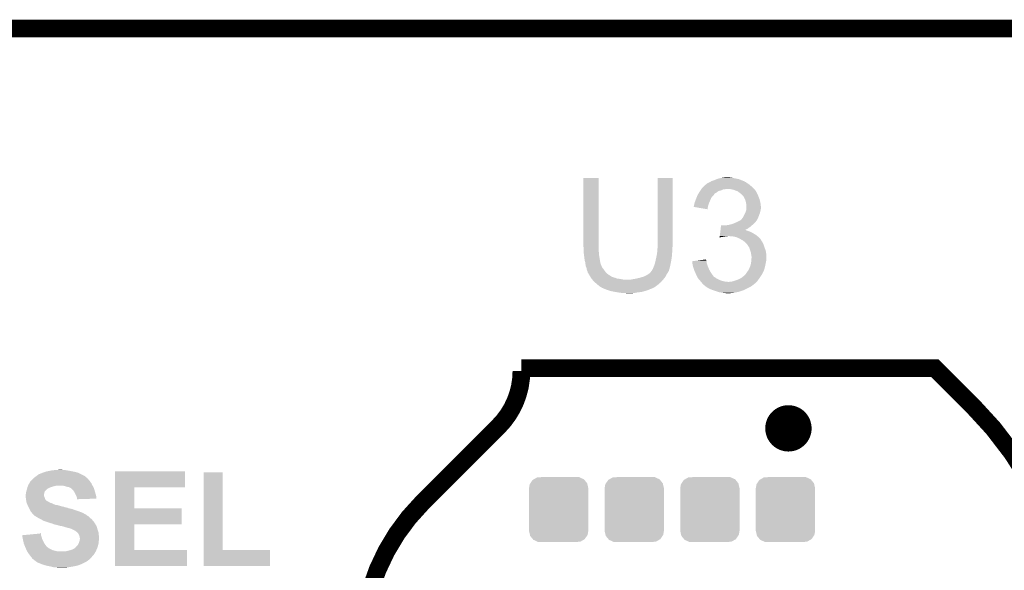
# Model space of a CAD drawing. Extents: x -0.05 to 0.95, y -0.15 to 1.54.
# Tile 23 of 26: x 0.23 to 0.56, y 1.36 to 1.54. Entities that reach past the tile are written whole.
import ezdxf

# ---------------------------------------------------------------- set-up
doc = ezdxf.new("R2010")
doc.units = 0
doc.layers.get('0').update_dxf_attribs({"linetype": 'CONTINUOUS'})
for name, color, linetype in [('ULTRASONIC_3_CLICK_V100_GKO', 5, 'CONTINUOUS'), ('ULTRASONIC_3_CLICK_V100_GTO', 14, 'CONTINUOUS'), ('ULTRASONIC_3_CLICK_V100_GTS', 12, 'CONTINUOUS')]:
    doc.layers.add(name, color=color, linetype=linetype)

# ---------------------------------------------------------------- blocks, each defined once
blk = doc.blocks.new('CUSTOM_82')
for points in [[(-0.00958, 0.0089), (-0.00883, 0.01001), (0.00966, 0.0089), (0.00875, 0.01001)], [(-0.00883, 0.01001), (-0.00842, 0.01025), (0.00875, 0.01001), (0.00855, 0.01025)], [(-0.00842, 0.01025), (-0.00732, 0.01088), (0.00855, 0.01025), (0.00716, 0.01088)], [(-0.00732, 0.01088), (-0.00598, 0.01097), (0.00716, 0.01088), (0.00697, 0.01097)], [(-0.00598, 0.01097), (-0.00558, 0.011), (0.00697, 0.01097), (0.00558, 0.011)], [(-0.01005, 0.0072), (-0.0098, 0.00856), (0.01005, 0.0072), (0.00973, 0.00856)], [(-0.01005, -0.0072), (-0.01005, 0.0072), (0.01005, -0.0072), (0.01005, 0.0072)], [(-0.0098, 0.00856), (-0.00958, 0.0089), (0.00973, 0.00856), (0.00966, 0.0089)], [(-0.00973, -0.00856), (-0.01005, -0.0072), (0.0098, -0.00856), (0.01005, -0.0072)], [(-0.00966, -0.0089), (-0.00973, -0.00856), (0.00958, -0.0089), (0.0098, -0.00856)], [(-0.00875, -0.01001), (-0.00966, -0.0089), (0.00883, -0.01001), (0.00958, -0.0089)], [(-0.00855, -0.01025), (-0.00875, -0.01001), (0.00842, -0.01025), (0.00883, -0.01001)], [(-0.00716, -0.01088), (-0.00855, -0.01025), (0.00732, -0.01088), (0.00842, -0.01025)], [(-0.00697, -0.01097), (-0.00716, -0.01088), (0.00598, -0.01097), (0.00732, -0.01088)], [(-0.00558, -0.011), (-0.00697, -0.01097), (0.00558, -0.011), (0.00598, -0.01097)]]:
    blk.add_solid(points)

msp = doc.modelspace()

# ---------------------------------------------------------------- linework, layer by layer
at = {"layer": 'ULTRASONIC_3_CLICK_V100_GKO', "const_width": 0.006}
msp.add_lwpolyline([(0.16, 1.54), (0.74, 1.54)], dxfattribs=at)
at = {"layer": 'ULTRASONIC_3_CLICK_V100_GTO', "const_width": 0.006}
for points in [[(0.3912, 1.4052, 0.198912), (0.39899, 1.424)], [(0.587, 1.327, 0.199065), (0.5516, 1.4124)], [(0.3655, 1.3795, 0.198912), (0.345, 1.33)]]:
    msp.add_lwpolyline(points, format="xyb", dxfattribs=at)
for points in [[(0.399, 1.425), (0.525, 1.425)], [(0.525, 1.425), (0.539, 1.425), (0.5516, 1.4124)], [(0.3655, 1.3795), (0.3912, 1.4052)]]:
    msp.add_lwpolyline(points, dxfattribs=at)
at = {"layer": 'ULTRASONIC_3_CLICK_V100_GTO', "const_width": 0.0079}
msp.add_lwpolyline([(0.4855, 1.4046, 1), (0.4933, 1.4046, 1)], format="xyb", close=True, dxfattribs=at)
at = {"layer": 'ULTRASONIC_3_CLICK_V100_GTO'}
for points in [[(0.42, 1.4664), (0.42, 1.4894), (0.4251, 1.4664), (0.4251, 1.4894)], [(0.42, 1.4894), (0.42, 1.4894), (0.4251, 1.4894), (0.42, 1.4894)], [(0.4451, 1.4672), (0.4451, 1.4894), (0.4502, 1.4672), (0.4502, 1.4894)], [(0.4451, 1.4894), (0.4451, 1.4894), (0.4502, 1.4894), (0.4451, 1.4894)], [(0.4609, 1.4867), (0.4613, 1.4871), (0.4767, 1.4867), (0.47622, 1.4871)], [(0.4613, 1.4871), (0.4615, 1.4872), (0.47622, 1.4871), (0.4761, 1.4872)], [(0.4615, 1.4872), (0.4617, 1.4874), (0.4761, 1.4872), (0.4758, 1.4874)], [(0.4617, 1.4874), (0.462, 1.4876), (0.4758, 1.4874), (0.4755, 1.4876)], [(0.462, 1.4876), (0.4628, 1.488), (0.4755, 1.4876), (0.475, 1.488)], [(0.4628, 1.488), (0.46297, 1.4881), (0.475, 1.488), (0.4747, 1.4881)], [(0.46297, 1.4881), (0.46313, 1.4882), (0.4747, 1.4881), (0.4746, 1.4882)], [(0.46313, 1.4882), (0.4633, 1.4883), (0.4746, 1.4882), (0.47435, 1.4883)], [(0.4633, 1.4883), (0.4644, 1.4887), (0.47435, 1.4883), (0.47335, 1.4887)], [(0.4644, 1.4887), (0.46518, 1.489), (0.47335, 1.4887), (0.4726, 1.489)], [(0.46518, 1.489), (0.4657, 1.4892), (0.4726, 1.489), (0.4716, 1.4892)], [(0.4657, 1.4892), (0.4667, 1.4894), (0.4716, 1.4892), (0.4707, 1.4894)], [(0.4667, 1.4894), (0.4672, 1.4895), (0.4707, 1.4894), (0.4699, 1.4895)], [(0.4672, 1.4895), (0.468, 1.4896), (0.4699, 1.4895), (0.4693, 1.4896)], [(0.45866, 1.4836), (0.45883, 1.4839), (0.4641, 1.4836), (0.4643, 1.4839)], [(0.45883, 1.4839), (0.45889, 1.484), (0.4643, 1.4839), (0.4643, 1.484)], [(0.45889, 1.484), (0.45918, 1.4845), (0.4643, 1.484), (0.4651, 1.4845)], [(0.45918, 1.4845), (0.4593, 1.4847), (0.4651, 1.4845), (0.46538, 1.4847)], [(0.4593, 1.4847), (0.4595, 1.485), (0.46538, 1.4847), (0.4658, 1.485)], [(0.4595, 1.485), (0.45963, 1.4852), (0.4658, 1.485), (0.4666, 1.4852)], [(0.45963, 1.4852), (0.45983, 1.4855), (0.4666, 1.4852), (0.4673, 1.4855)], [(0.45983, 1.4855), (0.4599, 1.4856), (0.4673, 1.4855), (0.468, 1.4856)], [(0.4599, 1.4856), (0.45997, 1.4857), (0.468, 1.4856), (0.4685, 1.4857)], [(0.45997, 1.4857), (0.4601, 1.4859), (0.4778, 1.4857), (0.4776, 1.4859)], [(0.4601, 1.4859), (0.4603, 1.4861), (0.4776, 1.4859), (0.4774, 1.4861)], [(0.4603, 1.4861), (0.4609, 1.4867), (0.4774, 1.4861), (0.4767, 1.4867)], [(0.4699, 1.4856), (0.4689, 1.4857), (0.4779, 1.4856), (0.4778, 1.4857)], [(0.4708, 1.4854), (0.4699, 1.4856), (0.4781, 1.4854), (0.4779, 1.4856)], [(0.4716, 1.4851), (0.4708, 1.4854), (0.47827, 1.4851), (0.4781, 1.4854)], [(0.4722, 1.4849), (0.4716, 1.4851), (0.47838, 1.4849), (0.47827, 1.4851)], [(0.4727, 1.4845), (0.4722, 1.4849), (0.4786, 1.4845), (0.47838, 1.4849)], [(0.47283, 1.4844), (0.4727, 1.4845), (0.4787, 1.4844), (0.4786, 1.4845)], [(0.4731, 1.4842), (0.47283, 1.4844), (0.47877, 1.4842), (0.4787, 1.4844)], [(0.47325, 1.4841), (0.4731, 1.4842), (0.4788, 1.4841), (0.47877, 1.4842)], [(0.4734, 1.484), (0.47325, 1.4841), (0.47886, 1.484), (0.4788, 1.4841)], [(0.4738, 1.4836), (0.4734, 1.484), (0.4791, 1.4836), (0.47886, 1.484)], [(0.4574, 1.4801), (0.4575, 1.4804), (0.46224, 1.4801), (0.46235, 1.4804)], [(0.4575, 1.4804), (0.45767, 1.4811), (0.46235, 1.4804), (0.4626, 1.4811)], [(0.45767, 1.4811), (0.4577, 1.4812), (0.4626, 1.4811), (0.46264, 1.4812)], [(0.4577, 1.4812), (0.45799, 1.482), (0.46264, 1.4812), (0.463, 1.482)], [(0.45799, 1.482), (0.4581, 1.4823), (0.463, 1.482), (0.46313, 1.4823)], [(0.4581, 1.4823), (0.45827, 1.4827), (0.46313, 1.4823), (0.4633, 1.4827)], [(0.45827, 1.4827), (0.45847, 1.4832), (0.4633, 1.4827), (0.4637, 1.4832)], [(0.45847, 1.4832), (0.4586, 1.4835), (0.4637, 1.4832), (0.464, 1.4835)], [(0.4586, 1.4835), (0.45866, 1.4836), (0.464, 1.4835), (0.4641, 1.4836)], [(0.4741, 1.4833), (0.4738, 1.4836), (0.4792, 1.4833), (0.4791, 1.4836)], [(0.47427, 1.483), (0.4741, 1.4833), (0.4793, 1.483), (0.4792, 1.4833)], [(0.4745, 1.4826), (0.47427, 1.483), (0.47947, 1.4826), (0.4793, 1.483)], [(0.47463, 1.4823), (0.4745, 1.4826), (0.4796, 1.4823), (0.47947, 1.4826)], [(0.4748, 1.4819), (0.47463, 1.4823), (0.4797, 1.4819), (0.4796, 1.4823)], [(0.47491, 1.4815), (0.4748, 1.4819), (0.4798, 1.4815), (0.4797, 1.4819)], [(0.475, 1.4812), (0.47491, 1.4815), (0.47986, 1.4812), (0.4798, 1.4815)], [(0.4751, 1.4806), (0.475, 1.4812), (0.47998, 1.4806), (0.47986, 1.4812)], [(0.47512, 1.4805), (0.4751, 1.4806), (0.48, 1.4805), (0.47998, 1.4806)], [(0.4752, 1.4801), (0.47512, 1.4805), (0.48004, 1.4801), (0.48, 1.4805)], [(0.4573, 1.4797), (0.4574, 1.4799), (0.46215, 1.4797), (0.46218, 1.4799)], [(0.4573, 1.4796), (0.4573, 1.4797), (0.46213, 1.4796), (0.46215, 1.4797)], [(0.462, 1.4788), (0.4573, 1.4796), (0.462, 1.4788), (0.46213, 1.4796)], [(0.4574, 1.48), (0.4574, 1.4801), (0.4622, 1.48), (0.46224, 1.4801)], [(0.4574, 1.4799), (0.4574, 1.48), (0.46218, 1.4799), (0.4622, 1.48)], [(0.474, 1.476), (0.4747, 1.4774), (0.47918, 1.476), (0.4797, 1.4774)], [(0.4747, 1.4774), (0.4748, 1.4776), (0.4797, 1.4774), (0.47976, 1.4776)], [(0.4748, 1.4776), (0.47497, 1.4781), (0.47976, 1.4776), (0.4799, 1.4781)], [(0.47497, 1.4781), (0.4751, 1.4785), (0.4799, 1.4781), (0.47997, 1.4785)], [(0.4751, 1.4785), (0.47513, 1.4787), (0.47997, 1.4785), (0.48, 1.4787)], [(0.47513, 1.4787), (0.4752, 1.4791), (0.48, 1.4787), (0.4801, 1.4791)], [(0.4752, 1.4796), (0.4752, 1.4801), (0.4801, 1.4796), (0.48004, 1.4801)], [(0.4752, 1.4791), (0.4752, 1.4796), (0.4801, 1.4791), (0.4801, 1.4796)], [(0.4692, 1.4735), (0.47, 1.4737), (0.47722, 1.4735), (0.47746, 1.4737)], [(0.47, 1.4737), (0.4706, 1.4739), (0.47746, 1.4737), (0.4777, 1.4739)], [(0.4706, 1.4739), (0.4709, 1.474), (0.4777, 1.4739), (0.4778, 1.474)], [(0.4709, 1.474), (0.47158, 1.4743), (0.4778, 1.474), (0.4781, 1.4743)], [(0.47158, 1.4743), (0.4718, 1.4744), (0.4781, 1.4743), (0.47817, 1.4744)], [(0.4718, 1.4744), (0.4724, 1.4747), (0.47817, 1.4744), (0.4784, 1.4747)], [(0.4724, 1.4747), (0.4728, 1.4749), (0.4784, 1.4747), (0.4786, 1.4749)], [(0.4729, 1.4749), (0.47305, 1.475), (0.4786, 1.4749), (0.4787, 1.475)], [(0.47305, 1.475), (0.4732, 1.4751), (0.4787, 1.475), (0.47875, 1.4751)], [(0.4732, 1.4751), (0.4736, 1.4755), (0.47875, 1.4751), (0.47895, 1.4755)], [(0.4736, 1.4755), (0.47384, 1.4758), (0.47895, 1.4755), (0.4791, 1.4758)], [(0.47384, 1.4758), (0.474, 1.476), (0.4791, 1.4758), (0.47918, 1.476)], [(0.46621, 1.4701), (0.46627, 1.4706), (0.4784, 1.4701), (0.4776, 1.4706)], [(0.46627, 1.4706), (0.46633, 1.4711), (0.4776, 1.4706), (0.4767, 1.4711)], [(0.46633, 1.4711), (0.46636, 1.4714), (0.4767, 1.4711), (0.4759, 1.4714)], [(0.46636, 1.4714), (0.46639, 1.4716), (0.4759, 1.4714), (0.4753, 1.4716)], [(0.46639, 1.4716), (0.46641, 1.4718), (0.4753, 1.4716), (0.4749, 1.4718)], [(0.46641, 1.4718), (0.46647, 1.4723), (0.4747, 1.4718), (0.4757, 1.4723)], [(0.46641, 1.4718), (0.46641, 1.4718), (0.4749, 1.4718), (0.4747, 1.4718)], [(0.46647, 1.4723), (0.46653, 1.4728), (0.4757, 1.4723), (0.4764, 1.4728)], [(0.46653, 1.4728), (0.46659, 1.4733), (0.4764, 1.4728), (0.47698, 1.4733)], [(0.46659, 1.4733), (0.4666, 1.4734), (0.4671, 1.4733), (0.4669, 1.4734)], [(0.4666, 1.4734), (0.4666, 1.4734), (0.4669, 1.4734), (0.4666, 1.4734)], [(0.4678, 1.4733), (0.4685, 1.4734), (0.47698, 1.4733), (0.4771, 1.4734)], [(0.4685, 1.4734), (0.4692, 1.4735), (0.4771, 1.4734), (0.47722, 1.4735)], [(0.4451, 1.4663), (0.4451, 1.4672), (0.4502, 1.4663), (0.4502, 1.4672)], [(0.4661, 1.4692), (0.46612, 1.4694), (0.4661, 1.4692), (0.4668, 1.4694)], [(0.46612, 1.4694), (0.46614, 1.4695), (0.4668, 1.4694), (0.4675, 1.4695)], [(0.46614, 1.4695), (0.46615, 1.4696), (0.4675, 1.4695), (0.468, 1.4696)], [(0.46615, 1.4696), (0.46616, 1.4697), (0.4685, 1.4696), (0.4689, 1.4697)], [(0.46616, 1.4697), (0.46621, 1.4701), (0.47891, 1.4697), (0.4784, 1.4701)], [(0.4706, 1.4696), (0.4694, 1.4697), (0.47904, 1.4696), (0.47891, 1.4697)], [(0.4716, 1.4694), (0.4706, 1.4696), (0.4793, 1.4694), (0.47904, 1.4696)], [(0.4726, 1.469), (0.4716, 1.4694), (0.47966, 1.469), (0.4793, 1.4694)], [(0.4733, 1.4686), (0.4726, 1.469), (0.48001, 1.4686), (0.47966, 1.469)], [(0.4735, 1.4685), (0.4733, 1.4686), (0.4801, 1.4685), (0.48001, 1.4686)], [(0.4737, 1.4684), (0.4735, 1.4685), (0.4801, 1.4684), (0.4801, 1.4685)], [(0.4739, 1.4683), (0.4737, 1.4684), (0.48017, 1.4683), (0.4801, 1.4684)], [(0.4744, 1.4679), (0.4739, 1.4683), (0.48043, 1.4679), (0.48017, 1.4683)], [(0.4747, 1.4677), (0.4744, 1.4679), (0.48057, 1.4677), (0.48043, 1.4679)], [(0.4748, 1.4676), (0.4747, 1.4677), (0.48063, 1.4676), (0.48057, 1.4677)], [(0.47489, 1.4675), (0.4748, 1.4676), (0.4807, 1.4675), (0.48063, 1.4676)], [(0.4755, 1.4668), (0.47489, 1.4675), (0.481, 1.4668), (0.4807, 1.4675)], [(0.42, 1.4661), (0.42, 1.4664), (0.42518, 1.4661), (0.4251, 1.4664)], [(0.42001, 1.466), (0.42, 1.4661), (0.4252, 1.466), (0.42518, 1.4661)], [(0.4201, 1.465), (0.42001, 1.466), (0.4252, 1.465), (0.4252, 1.466)], [(0.4201, 1.4644), (0.4201, 1.465), (0.4252, 1.4644), (0.4252, 1.465)], [(0.4201, 1.464), (0.4201, 1.4644), (0.42523, 1.464), (0.4252, 1.4644)], [(0.42019, 1.4632), (0.4201, 1.464), (0.4253, 1.4632), (0.42523, 1.464)], [(0.4447, 1.4627), (0.4449, 1.4637), (0.44992, 1.4627), (0.44999, 1.4637)], [(0.4449, 1.4637), (0.44492, 1.4639), (0.44999, 1.4637), (0.45, 1.4639)], [(0.44492, 1.4639), (0.44498, 1.4645), (0.45, 1.4639), (0.4501, 1.4645)], [(0.44498, 1.4645), (0.445, 1.4647), (0.4501, 1.4645), (0.4501, 1.4647)], [(0.445, 1.4647), (0.44509, 1.4658), (0.4501, 1.4647), (0.4501, 1.4658)], [(0.44509, 1.4658), (0.4451, 1.4659), (0.4501, 1.4658), (0.45012, 1.4659)], [(0.4451, 1.4659), (0.4451, 1.4663), (0.45012, 1.4659), (0.4502, 1.4663)], [(0.4761, 1.4659), (0.4755, 1.4668), (0.4813, 1.4659), (0.481, 1.4668)], [(0.47643, 1.4649), (0.4761, 1.4659), (0.4817, 1.4649), (0.4813, 1.4659)], [(0.4767, 1.4641), (0.47643, 1.4649), (0.48183, 1.4641), (0.4817, 1.4649)], [(0.47676, 1.4637), (0.4767, 1.4641), (0.4819, 1.4637), (0.48183, 1.4641)], [(0.4768, 1.4634), (0.47676, 1.4637), (0.4819, 1.4634), (0.4819, 1.4637)], [(0.4202, 1.4631), (0.42019, 1.4632), (0.42532, 1.4631), (0.4253, 1.4632)], [(0.4204, 1.4615), (0.4202, 1.4631), (0.42558, 1.4615), (0.42532, 1.4631)], [(0.4206, 1.4608), (0.4204, 1.4615), (0.4257, 1.4608), (0.42558, 1.4615)], [(0.42067, 1.4603), (0.4206, 1.4608), (0.4258, 1.4603), (0.4257, 1.4608)], [(0.4207, 1.4601), (0.42067, 1.4603), (0.42588, 1.4601), (0.4258, 1.4603)], [(0.4441, 1.4602), (0.44427, 1.4608), (0.44948, 1.4602), (0.4496, 1.4608)], [(0.44427, 1.4608), (0.4443, 1.4609), (0.4496, 1.4608), (0.44962, 1.4609)], [(0.4443, 1.4609), (0.44463, 1.4624), (0.44962, 1.4609), (0.4499, 1.4624)], [(0.44463, 1.4624), (0.4447, 1.4627), (0.4499, 1.4624), (0.44992, 1.4627)], [(0.4568, 1.4612), (0.45837, 1.4614), (0.46167, 1.4612), (0.4616, 1.4614)], [(0.45681, 1.4611), (0.4568, 1.4612), (0.4617, 1.4611), (0.46167, 1.4612)], [(0.45685, 1.4608), (0.45681, 1.4611), (0.4617, 1.4608), (0.4617, 1.4611)], [(0.45689, 1.4604), (0.45685, 1.4608), (0.4618, 1.4604), (0.4617, 1.4608)], [(0.4569, 1.4603), (0.45689, 1.4604), (0.46183, 1.4603), (0.4618, 1.4604)], [(0.45708, 1.4595), (0.4569, 1.4603), (0.4621, 1.4595), (0.46183, 1.4603)], [(0.45837, 1.4614), (0.45994, 1.4616), (0.4616, 1.4614), (0.4616, 1.4616)], [(0.45994, 1.4616), (0.46072, 1.4617), (0.4616, 1.4616), (0.4615, 1.4617)], [(0.46072, 1.4617), (0.4615, 1.4618), (0.4615, 1.4617), (0.4615, 1.4618)], [(0.47662, 1.46), (0.4768, 1.461), (0.4816, 1.46), (0.4818, 1.461)], [(0.4769, 1.4628), (0.4768, 1.4634), (0.4819, 1.4628), (0.4819, 1.4634)], [(0.4768, 1.461), (0.47684, 1.4615), (0.4818, 1.461), (0.4819, 1.4615)], [(0.47684, 1.4615), (0.4769, 1.4622), (0.4819, 1.4615), (0.4819, 1.4622)], [(0.4769, 1.4622), (0.4769, 1.4628), (0.4819, 1.4622), (0.4819, 1.4628)], [(0.42075, 1.4598), (0.4207, 1.4601), (0.426, 1.4598), (0.42588, 1.4601)], [(0.42077, 1.4597), (0.42075, 1.4598), (0.4261, 1.4597), (0.426, 1.4598)], [(0.4208, 1.4595), (0.42077, 1.4597), (0.42617, 1.4595), (0.4261, 1.4597)], [(0.42084, 1.4594), (0.4208, 1.4595), (0.4262, 1.4594), (0.42617, 1.4595)], [(0.421, 1.459), (0.42084, 1.4594), (0.4264, 1.459), (0.4262, 1.4594)], [(0.4211, 1.4585), (0.421, 1.459), (0.4268, 1.4585), (0.4264, 1.459)], [(0.4213, 1.4579), (0.4211, 1.4585), (0.4272, 1.4579), (0.4268, 1.4585)], [(0.4214, 1.4577), (0.4213, 1.4579), (0.42737, 1.4577), (0.4272, 1.4579)], [(0.4214, 1.4575), (0.4214, 1.4577), (0.42753, 1.4575), (0.42737, 1.4577)], [(0.42152, 1.4573), (0.4214, 1.4575), (0.4277, 1.4573), (0.42753, 1.4575)], [(0.42187, 1.4567), (0.42152, 1.4573), (0.4284, 1.4567), (0.4277, 1.4573)], [(0.4419, 1.4568), (0.4422, 1.457), (0.4482, 1.4568), (0.44833, 1.457)], [(0.4422, 1.457), (0.4427, 1.4574), (0.44833, 1.457), (0.4486, 1.4574)], [(0.4427, 1.4574), (0.4428, 1.4575), (0.4486, 1.4574), (0.44865, 1.4575)], [(0.4428, 1.4575), (0.4429, 1.4577), (0.44865, 1.4575), (0.44875, 1.4577)], [(0.4429, 1.4577), (0.443, 1.4578), (0.44875, 1.4577), (0.4488, 1.4578)], [(0.443, 1.4578), (0.4431, 1.4579), (0.4488, 1.4578), (0.4489, 1.4579)], [(0.4431, 1.4579), (0.4433, 1.4583), (0.4489, 1.4579), (0.44901, 1.4583)], [(0.4433, 1.4583), (0.4435, 1.4586), (0.44901, 1.4583), (0.4491, 1.4586)], [(0.4435, 1.4586), (0.44378, 1.4593), (0.4491, 1.4586), (0.4493, 1.4593)], [(0.44378, 1.4593), (0.4439, 1.4596), (0.4493, 1.4593), (0.44936, 1.4596)], [(0.4439, 1.4596), (0.4441, 1.4602), (0.44936, 1.4596), (0.44948, 1.4602)], [(0.4571, 1.4594), (0.45708, 1.4595), (0.46214, 1.4594), (0.4621, 1.4595)], [(0.4574, 1.4585), (0.4571, 1.4594), (0.4625, 1.4585), (0.46214, 1.4594)], [(0.4576, 1.4579), (0.4574, 1.4585), (0.46283, 1.4579), (0.4625, 1.4585)], [(0.45774, 1.4576), (0.4576, 1.4579), (0.463, 1.4576), (0.46283, 1.4579)], [(0.45815, 1.4567), (0.45774, 1.4576), (0.4636, 1.4567), (0.463, 1.4576)], [(0.475, 1.4569), (0.47524, 1.4573), (0.4805, 1.4569), (0.4807, 1.4573)], [(0.47524, 1.4573), (0.4753, 1.4574), (0.4807, 1.4573), (0.48076, 1.4574)], [(0.4753, 1.4574), (0.47573, 1.458), (0.48076, 1.4574), (0.4811, 1.458)], [(0.47573, 1.458), (0.4758, 1.4581), (0.4811, 1.458), (0.48113, 1.4581)], [(0.4758, 1.4581), (0.4762, 1.4589), (0.48113, 1.4581), (0.48136, 1.4589)], [(0.4762, 1.4589), (0.4764, 1.4594), (0.48136, 1.4589), (0.4815, 1.4594)], [(0.4764, 1.4594), (0.4766, 1.4599), (0.4815, 1.4594), (0.48158, 1.4599)], [(0.4766, 1.4599), (0.47662, 1.46), (0.48158, 1.4599), (0.4816, 1.46)], [(0.4221, 1.4563), (0.42187, 1.4567), (0.42904, 1.4563), (0.4284, 1.4567)], [(0.42216, 1.4562), (0.4221, 1.4563), (0.4292, 1.4562), (0.42904, 1.4563)], [(0.42229, 1.456), (0.42216, 1.4562), (0.4295, 1.456), (0.4293, 1.4562)], [(0.42216, 1.4562), (0.42216, 1.4562), (0.4293, 1.4562), (0.4292, 1.4562)], [(0.42242, 1.4558), (0.42229, 1.456), (0.43, 1.4558), (0.4295, 1.456)], [(0.42255, 1.4556), (0.42242, 1.4558), (0.4307, 1.4556), (0.43, 1.4558)], [(0.42274, 1.4553), (0.42255, 1.4556), (0.4315, 1.4553), (0.4307, 1.4556)], [(0.4228, 1.4552), (0.42274, 1.4553), (0.4325, 1.4552), (0.4315, 1.4553)], [(0.42298, 1.455), (0.4228, 1.4552), (0.4335, 1.455), (0.4325, 1.4552)], [(0.42307, 1.4549), (0.42298, 1.455), (0.4347, 1.4549), (0.4335, 1.455)], [(0.4236, 1.4543), (0.42307, 1.4549), (0.44639, 1.4543), (0.44692, 1.4549)], [(0.42371, 1.4542), (0.4236, 1.4543), (0.4463, 1.4542), (0.44639, 1.4543)], [(0.42474, 1.4533), (0.42371, 1.4542), (0.4453, 1.4533), (0.4463, 1.4542)], [(0.4353, 1.4549), (0.4356, 1.455), (0.44692, 1.4549), (0.44701, 1.455)], [(0.4361, 1.455), (0.4366, 1.4551), (0.44701, 1.455), (0.4471, 1.4551)], [(0.4366, 1.4551), (0.4378, 1.4553), (0.4471, 1.4551), (0.44726, 1.4553)], [(0.4378, 1.4553), (0.4391, 1.4556), (0.44726, 1.4553), (0.44749, 1.4556)], [(0.4391, 1.4556), (0.4404, 1.456), (0.44749, 1.4556), (0.4478, 1.456)], [(0.4404, 1.456), (0.4416, 1.4566), (0.4478, 1.456), (0.4481, 1.4566)], [(0.4416, 1.4566), (0.4419, 1.4568), (0.4481, 1.4566), (0.4482, 1.4568)], [(0.4582, 1.4566), (0.45815, 1.4567), (0.46368, 1.4566), (0.4636, 1.4567)], [(0.45855, 1.4559), (0.4582, 1.4566), (0.4642, 1.4559), (0.46368, 1.4566)], [(0.45865, 1.4557), (0.45855, 1.4559), (0.4646, 1.4557), (0.4643, 1.4559)], [(0.45855, 1.4559), (0.45855, 1.4559), (0.4643, 1.4559), (0.4642, 1.4559)], [(0.4588, 1.4554), (0.45865, 1.4557), (0.465, 1.4554), (0.4646, 1.4557)], [(0.4592, 1.4549), (0.4588, 1.4554), (0.466, 1.4549), (0.465, 1.4554)], [(0.4593, 1.4548), (0.4592, 1.4549), (0.4662, 1.4548), (0.466, 1.4549)], [(0.4595, 1.4546), (0.4593, 1.4548), (0.4668, 1.4546), (0.4662, 1.4548)], [(0.45958, 1.4545), (0.4595, 1.4546), (0.4671, 1.4545), (0.4668, 1.4546)], [(0.45972, 1.4543), (0.45958, 1.4545), (0.468, 1.4543), (0.4671, 1.4545)], [(0.4598, 1.4542), (0.45972, 1.4543), (0.469, 1.4542), (0.468, 1.4543)], [(0.4601, 1.4539), (0.4598, 1.4542), (0.4783, 1.4539), (0.4786, 1.4542)], [(0.4602, 1.4537), (0.4601, 1.4539), (0.4781, 1.4537), (0.4783, 1.4539)], [(0.4604, 1.4535), (0.4602, 1.4537), (0.4778, 1.4535), (0.4781, 1.4537)], [(0.4693, 1.4542), (0.4696, 1.4543), (0.4786, 1.4542), (0.4787, 1.4543)], [(0.4702, 1.4543), (0.4709, 1.4545), (0.4787, 1.4543), (0.4789, 1.4545)], [(0.4709, 1.4545), (0.4718, 1.4548), (0.4789, 1.4545), (0.47911, 1.4548)], [(0.4718, 1.4548), (0.4728, 1.4552), (0.47911, 1.4548), (0.4794, 1.4552)], [(0.4728, 1.4552), (0.4737, 1.4557), (0.4794, 1.4552), (0.47976, 1.4557)], [(0.4737, 1.4557), (0.47392, 1.4559), (0.47976, 1.4557), (0.4799, 1.4559)], [(0.47392, 1.4559), (0.4746, 1.4565), (0.4799, 1.4559), (0.48027, 1.4565)], [(0.4746, 1.4565), (0.4748, 1.4567), (0.48027, 1.4565), (0.4804, 1.4567)], [(0.4748, 1.4567), (0.475, 1.4569), (0.4804, 1.4567), (0.4805, 1.4569)], [(0.4252, 1.4529), (0.42474, 1.4533), (0.44477, 1.4529), (0.4453, 1.4533)], [(0.4258, 1.4525), (0.4252, 1.4529), (0.44423, 1.4525), (0.44477, 1.4529)], [(0.426, 1.4524), (0.4258, 1.4525), (0.4441, 1.4524), (0.44423, 1.4525)], [(0.4262, 1.4523), (0.426, 1.4524), (0.4439, 1.4523), (0.444, 1.4524)], [(0.426, 1.4524), (0.426, 1.4524), (0.444, 1.4524), (0.4441, 1.4524)], [(0.4263, 1.4522), (0.4262, 1.4523), (0.44365, 1.4522), (0.4438, 1.4523)], [(0.4262, 1.4523), (0.4262, 1.4523), (0.4438, 1.4523), (0.4439, 1.4523)], [(0.42653, 1.4521), (0.4263, 1.4522), (0.4435, 1.4521), (0.44365, 1.4522)], [(0.427, 1.4519), (0.42653, 1.4521), (0.4431, 1.4519), (0.4435, 1.4521)], [(0.42723, 1.4518), (0.427, 1.4519), (0.4427, 1.4518), (0.4431, 1.4519)], [(0.4277, 1.4516), (0.42723, 1.4518), (0.4423, 1.4516), (0.4427, 1.4518)], [(0.4289, 1.4512), (0.4277, 1.4516), (0.4411, 1.4512), (0.4423, 1.4516)], [(0.4292, 1.4511), (0.4289, 1.4512), (0.44075, 1.4511), (0.4411, 1.4512)], [(0.4307, 1.4508), (0.4292, 1.4511), (0.4397, 1.4508), (0.44075, 1.4511)], [(0.43135, 1.4507), (0.4307, 1.4508), (0.4389, 1.4507), (0.4397, 1.4508)], [(0.432, 1.4506), (0.43135, 1.4507), (0.438, 1.4506), (0.4389, 1.4507)], [(0.4327, 1.4505), (0.432, 1.4506), (0.43755, 1.4505), (0.438, 1.4506)], [(0.4333, 1.4504), (0.4327, 1.4505), (0.4371, 1.4504), (0.43755, 1.4505)], [(0.4347, 1.4503), (0.4343, 1.4504), (0.4352, 1.4503), (0.4371, 1.4504)], [(0.4606, 1.4533), (0.4604, 1.4535), (0.4776, 1.4533), (0.4778, 1.4535)], [(0.4612, 1.4528), (0.4606, 1.4533), (0.47693, 1.4528), (0.4776, 1.4533)], [(0.46134, 1.4527), (0.4612, 1.4528), (0.4768, 1.4527), (0.47693, 1.4528)], [(0.46176, 1.4524), (0.46134, 1.4527), (0.4763, 1.4524), (0.4768, 1.4527)], [(0.4619, 1.4523), (0.46176, 1.4524), (0.4761, 1.4523), (0.4763, 1.4524)], [(0.4626, 1.4519), (0.4619, 1.4523), (0.4753, 1.4519), (0.4761, 1.4523)], [(0.4633, 1.4516), (0.4626, 1.4519), (0.4747, 1.4516), (0.4753, 1.4519)], [(0.46386, 1.4514), (0.4633, 1.4516), (0.4743, 1.4514), (0.4747, 1.4516)], [(0.46442, 1.4512), (0.46386, 1.4514), (0.4736, 1.4512), (0.4743, 1.4514)], [(0.4647, 1.4511), (0.46442, 1.4512), (0.47333, 1.4511), (0.4736, 1.4512)], [(0.46535, 1.4509), (0.4647, 1.4511), (0.4728, 1.4509), (0.47333, 1.4511)], [(0.466, 1.4507), (0.46535, 1.4509), (0.4719, 1.4507), (0.4728, 1.4509)], [(0.4672, 1.4505), (0.466, 1.4507), (0.4709, 1.4505), (0.4719, 1.4507)], [(0.4677, 1.4504), (0.4672, 1.4505), (0.47, 1.4504), (0.4709, 1.4505)], [(0.4685, 1.4503), (0.4681, 1.4504), (0.469, 1.4503), (0.47, 1.4504)], [(0.2392, 1.3902), (0.2402, 1.3904), (0.2461, 1.3902), (0.2449, 1.3904)], [(0.2402, 1.3904), (0.2414, 1.3905), (0.2449, 1.3904), (0.2443, 1.3905)], [(0.2414, 1.3905), (0.2428, 1.3906), (0.2437, 1.3905), (0.2433, 1.3906)], [(0.2329, 1.3868), (0.2333, 1.3872), (0.2528, 1.3868), (0.2525, 1.3872)], [(0.2333, 1.3872), (0.2335, 1.3874), (0.2525, 1.3872), (0.2522, 1.3874)], [(0.2335, 1.3874), (0.2337, 1.3876), (0.2522, 1.3874), (0.2521, 1.3876)], [(0.2337, 1.3876), (0.2339, 1.3878), (0.2521, 1.3876), (0.2519, 1.3878)], [(0.2339, 1.3878), (0.234, 1.3879), (0.2518, 1.3878), (0.2518, 1.3879)], [(0.2339, 1.3878), (0.2339, 1.3878), (0.2519, 1.3878), (0.2518, 1.3878)], [(0.234, 1.3879), (0.2347, 1.3884), (0.2518, 1.3879), (0.2512, 1.3884)], [(0.2347, 1.3884), (0.23523, 1.3888), (0.2512, 1.3884), (0.2505, 1.3888)], [(0.23523, 1.3888), (0.2355, 1.389), (0.2505, 1.3888), (0.25003, 1.389)], [(0.2355, 1.389), (0.23572, 1.3891), (0.25003, 1.389), (0.2498, 1.3891)], [(0.23572, 1.3891), (0.2364, 1.3894), (0.2498, 1.3891), (0.24928, 1.3894)], [(0.2364, 1.3894), (0.2365, 1.3894), (0.24928, 1.3894), (0.24927, 1.3894)], [(0.2365, 1.3894), (0.2366, 1.3895), (0.24927, 1.3894), (0.2491, 1.3895)], [(0.2367, 1.3895), (0.2369, 1.3896), (0.2491, 1.3895), (0.24875, 1.3896)], [(0.2369, 1.3896), (0.2372, 1.3897), (0.24875, 1.3896), (0.2484, 1.3897)], [(0.2372, 1.3897), (0.2378, 1.3899), (0.2484, 1.3897), (0.2476, 1.3899)], [(0.2378, 1.3899), (0.2382, 1.39), (0.2476, 1.3899), (0.2471, 1.39)], [(0.2382, 1.39), (0.2392, 1.3902), (0.2471, 1.39), (0.2461, 1.3902)], [(0.2614, 1.3846), (0.2614, 1.39), (0.2851, 1.3846), (0.2851, 1.39)], [(0.2614, 1.39), (0.2614, 1.39), (0.2851, 1.39), (0.2614, 1.39)], [(0.2914, 1.3634), (0.2914, 1.3897), (0.2978, 1.3634), (0.2978, 1.3897)], [(0.2914, 1.3897), (0.2914, 1.3897), (0.2978, 1.3897), (0.2914, 1.3897)], [(0.23141, 1.3835), (0.2315, 1.3838), (0.2378, 1.3835), (0.2381, 1.3838)], [(0.2315, 1.3838), (0.23155, 1.384), (0.2381, 1.3838), (0.2383, 1.384)], [(0.23155, 1.384), (0.23165, 1.3844), (0.2383, 1.384), (0.239, 1.3844)], [(0.23165, 1.3844), (0.2317, 1.3846), (0.239, 1.3844), (0.23947, 1.3846)], [(0.2317, 1.3846), (0.23174, 1.3847), (0.23947, 1.3846), (0.2397, 1.3847)], [(0.23174, 1.3847), (0.23189, 1.3851), (0.2397, 1.3847), (0.2411, 1.3851)], [(0.23189, 1.3851), (0.23192, 1.3852), (0.2411, 1.3851), (0.2417, 1.3852)], [(0.23192, 1.3852), (0.232, 1.3854), (0.25378, 1.3852), (0.25366, 1.3854)], [(0.232, 1.3854), (0.23206, 1.3855), (0.25366, 1.3854), (0.2536, 1.3855)], [(0.23206, 1.3855), (0.23237, 1.386), (0.2536, 1.3855), (0.2534, 1.386)], [(0.23237, 1.386), (0.2325, 1.3862), (0.2534, 1.386), (0.25324, 1.3862)], [(0.2325, 1.3863), (0.23263, 1.3865), (0.25316, 1.3863), (0.253, 1.3865)], [(0.2325, 1.3862), (0.2325, 1.3863), (0.25324, 1.3862), (0.25316, 1.3863)], [(0.23263, 1.3865), (0.2327, 1.3866), (0.253, 1.3865), (0.25293, 1.3866)], [(0.2327, 1.3866), (0.2329, 1.3868), (0.25293, 1.3866), (0.2528, 1.3868)], [(0.2445, 1.385), (0.2437, 1.3852), (0.2539, 1.385), (0.25378, 1.3852)], [(0.2452, 1.3848), (0.2445, 1.385), (0.254, 1.3848), (0.2539, 1.385)], [(0.2457, 1.3847), (0.2452, 1.3848), (0.25405, 1.3847), (0.254, 1.3848)], [(0.2462, 1.3845), (0.2457, 1.3847), (0.25415, 1.3845), (0.25405, 1.3847)], [(0.24635, 1.3844), (0.2462, 1.3845), (0.2542, 1.3844), (0.25415, 1.3845)], [(0.2465, 1.3843), (0.24635, 1.3844), (0.25423, 1.3843), (0.2542, 1.3844)], [(0.247, 1.3838), (0.2465, 1.3843), (0.2544, 1.3838), (0.25423, 1.3843)], [(0.2472, 1.3836), (0.247, 1.3838), (0.25446, 1.3836), (0.2544, 1.3838)], [(0.2614, 1.3775), (0.2614, 1.3846), (0.2679, 1.3775), (0.2679, 1.3846)], [(0.2614, 1.3846), (0.2614, 1.3846), (0.2679, 1.3846), (0.2851, 1.3846)], [(0.2311, 1.382), (0.2312, 1.3825), (0.2373, 1.382), (0.2374, 1.3825)], [(0.2311, 1.3818), (0.2311, 1.382), (0.2373, 1.3818), (0.2373, 1.382)], [(0.2311, 1.3816), (0.2311, 1.3818), (0.2374, 1.3816), (0.2373, 1.3818)], [(0.23113, 1.3814), (0.2311, 1.3816), (0.2375, 1.3814), (0.2374, 1.3816)], [(0.23117, 1.3811), (0.23113, 1.3814), (0.2376, 1.3811), (0.2375, 1.3814)], [(0.23123, 1.3807), (0.23117, 1.3811), (0.2377, 1.3807), (0.2376, 1.3811)], [(0.2312, 1.3825), (0.23127, 1.3829), (0.2374, 1.3825), (0.2375, 1.3829)], [(0.23127, 1.3804), (0.23123, 1.3807), (0.2379, 1.3804), (0.2377, 1.3807)], [(0.23127, 1.3829), (0.2313, 1.3831), (0.2375, 1.3829), (0.23757, 1.3831)], [(0.2313, 1.3802), (0.23127, 1.3804), (0.2381, 1.3802), (0.2379, 1.3804)], [(0.2313, 1.3831), (0.23133, 1.3832), (0.23757, 1.3831), (0.2376, 1.3832)], [(0.23133, 1.3832), (0.23141, 1.3835), (0.2376, 1.3832), (0.2378, 1.3835)], [(0.2476, 1.3831), (0.2472, 1.3836), (0.2546, 1.3831), (0.25446, 1.3836)], [(0.2482, 1.3819), (0.2476, 1.3831), (0.25494, 1.3819), (0.2546, 1.3831)], [(0.24828, 1.3817), (0.2482, 1.3819), (0.255, 1.3817), (0.25494, 1.3819)], [(0.2484, 1.3814), (0.24828, 1.3817), (0.255, 1.3814), (0.255, 1.3817)], [(0.2485, 1.381), (0.2484, 1.3814), (0.255, 1.381), (0.255, 1.3814)], [(0.2485, 1.3808), (0.2485, 1.381), (0.255, 1.3808), (0.255, 1.381)], [(0.2485, 1.3806), (0.2485, 1.3808), (0.2485, 1.3806), (0.255, 1.3808)], [(0.23133, 1.38), (0.2313, 1.3802), (0.2383, 1.38), (0.2381, 1.3802)], [(0.2314, 1.3796), (0.23133, 1.38), (0.2391, 1.3796), (0.2383, 1.38)], [(0.23147, 1.3794), (0.2314, 1.3796), (0.2394, 1.3794), (0.2391, 1.3796)], [(0.2315, 1.3793), (0.23147, 1.3794), (0.2398, 1.3793), (0.2394, 1.3794)], [(0.23157, 1.3791), (0.2315, 1.3793), (0.2402, 1.3791), (0.2398, 1.3793)], [(0.2316, 1.379), (0.23157, 1.3791), (0.24045, 1.379), (0.2402, 1.3791)], [(0.23174, 1.3787), (0.2316, 1.379), (0.2412, 1.3787), (0.24045, 1.379)], [(0.23178, 1.3786), (0.23174, 1.3787), (0.2419, 1.3786), (0.2412, 1.3787)], [(0.23196, 1.3782), (0.23178, 1.3786), (0.2433, 1.3782), (0.2419, 1.3786)], [(0.23205, 1.378), (0.23196, 1.3782), (0.2442, 1.378), (0.2433, 1.3782)], [(0.2321, 1.3779), (0.23205, 1.378), (0.2444, 1.3779), (0.2442, 1.378)], [(0.23215, 1.3778), (0.2321, 1.3779), (0.2449, 1.3778), (0.2446, 1.3779)], [(0.2321, 1.3779), (0.2321, 1.3779), (0.2446, 1.3779), (0.2444, 1.3779)], [(0.2322, 1.3777), (0.23215, 1.3778), (0.2453, 1.3777), (0.2449, 1.3778)], [(0.2323, 1.3775), (0.2322, 1.3777), (0.2458, 1.3775), (0.2453, 1.3777)], [(0.2324, 1.3773), (0.2323, 1.3775), (0.2468, 1.3773), (0.2458, 1.3775)], [(0.2326, 1.3769), (0.2324, 1.3773), (0.2479, 1.3769), (0.2468, 1.3773)], [(0.2614, 1.3721), (0.2614, 1.3775), (0.2839, 1.3721), (0.2839, 1.3775)], [(0.2614, 1.3775), (0.2614, 1.3775), (0.2839, 1.3775), (0.2679, 1.3775)], [(0.2328, 1.3765), (0.2326, 1.3769), (0.2491, 1.3765), (0.2479, 1.3769)], [(0.2331, 1.3762), (0.2328, 1.3765), (0.24992, 1.3762), (0.2491, 1.3765)], [(0.23317, 1.3761), (0.2331, 1.3762), (0.2502, 1.3761), (0.24992, 1.3762)], [(0.2333, 1.3759), (0.23317, 1.3761), (0.2506, 1.3759), (0.2502, 1.3761)], [(0.2336, 1.3756), (0.2333, 1.3759), (0.2511, 1.3756), (0.2506, 1.3759)], [(0.2338, 1.3754), (0.2336, 1.3756), (0.2515, 1.3754), (0.2512, 1.3756)], [(0.2336, 1.3756), (0.2336, 1.3756), (0.2512, 1.3756), (0.2511, 1.3756)], [(0.234, 1.3752), (0.2338, 1.3754), (0.25177, 1.3752), (0.2515, 1.3754)], [(0.234, 1.3751), (0.234, 1.3752), (0.2519, 1.3751), (0.25177, 1.3752)], [(0.2345, 1.3748), (0.234, 1.3751), (0.2524, 1.3748), (0.2519, 1.3751)], [(0.23533, 1.3743), (0.2345, 1.3748), (0.2529, 1.3743), (0.2524, 1.3748)], [(0.2355, 1.3742), (0.23533, 1.3743), (0.25302, 1.3742), (0.2529, 1.3743)], [(0.2361, 1.3739), (0.2355, 1.3742), (0.25338, 1.3739), (0.25302, 1.3742)], [(0.23628, 1.3738), (0.2361, 1.3739), (0.2535, 1.3738), (0.25338, 1.3739)], [(0.2372, 1.3733), (0.23628, 1.3738), (0.25393, 1.3733), (0.2535, 1.3738)], [(0.2378, 1.3731), (0.2372, 1.3733), (0.2541, 1.3731), (0.25393, 1.3733)], [(0.239, 1.3727), (0.2378, 1.3731), (0.25439, 1.3727), (0.2541, 1.3731)], [(0.2395, 1.3725), (0.239, 1.3727), (0.25453, 1.3725), (0.25439, 1.3727)], [(0.24, 1.3724), (0.2395, 1.3725), (0.2546, 1.3724), (0.25453, 1.3725)], [(0.24025, 1.3723), (0.24, 1.3724), (0.2547, 1.3723), (0.2546, 1.3724)], [(0.2405, 1.3722), (0.24025, 1.3723), (0.25473, 1.3722), (0.2547, 1.3723)], [(0.2411, 1.372), (0.2405, 1.3722), (0.2548, 1.372), (0.25473, 1.3722)], [(0.2427, 1.3716), (0.2413, 1.372), (0.2551, 1.3716), (0.2548, 1.372)], [(0.2433, 1.3715), (0.2427, 1.3716), (0.25513, 1.3715), (0.2551, 1.3716)], [(0.2438, 1.3714), (0.2433, 1.3715), (0.25517, 1.3714), (0.25513, 1.3715)], [(0.2443, 1.3712), (0.2438, 1.3714), (0.25523, 1.3712), (0.25517, 1.3714)], [(0.2451, 1.371), (0.2443, 1.3712), (0.2553, 1.371), (0.25523, 1.3712)], [(0.2457, 1.3708), (0.2451, 1.371), (0.25535, 1.3708), (0.2553, 1.371)], [(0.2462, 1.3707), (0.2459, 1.3708), (0.25538, 1.3707), (0.25535, 1.3708)], [(0.2464, 1.3706), (0.2462, 1.3707), (0.2554, 1.3706), (0.25538, 1.3707)], [(0.2473, 1.3702), (0.2465, 1.3706), (0.2555, 1.3702), (0.2554, 1.3706)], [(0.2614, 1.3634), (0.2614, 1.3721), (0.2679, 1.3634), (0.2679, 1.3721)], [(0.2614, 1.3721), (0.2614, 1.3721), (0.2679, 1.3721), (0.2839, 1.3721)], [(0.2299, 1.3684), (0.23095, 1.3685), (0.23633, 1.3684), (0.2363, 1.3685)], [(0.23, 1.3679), (0.2299, 1.3684), (0.2365, 1.3679), (0.23633, 1.3684)], [(0.2301, 1.3674), (0.23, 1.3679), (0.23664, 1.3674), (0.2365, 1.3679)], [(0.23014, 1.3672), (0.2301, 1.3674), (0.2367, 1.3672), (0.23664, 1.3674)], [(0.2303, 1.3665), (0.23014, 1.3672), (0.237, 1.3665), (0.2367, 1.3672)], [(0.23095, 1.3685), (0.23515, 1.3689), (0.2363, 1.3685), (0.2363, 1.3689)], [(0.23515, 1.3689), (0.23516, 1.3689), (0.2363, 1.3689), (0.2362, 1.3689)], [(0.23516, 1.3689), (0.2362, 1.369), (0.2362, 1.3689), (0.2362, 1.369)], [(0.2479, 1.3699), (0.2473, 1.3702), (0.25561, 1.3699), (0.2555, 1.3702)], [(0.2483, 1.3696), (0.2479, 1.3699), (0.25572, 1.3696), (0.25561, 1.3699)], [(0.2485, 1.3695), (0.2483, 1.3696), (0.25576, 1.3695), (0.25572, 1.3696)], [(0.24855, 1.3694), (0.2485, 1.3695), (0.2558, 1.3694), (0.25576, 1.3695)], [(0.2486, 1.3693), (0.24855, 1.3694), (0.25581, 1.3693), (0.2558, 1.3694)], [(0.2487, 1.3692), (0.2486, 1.3693), (0.25582, 1.3692), (0.25581, 1.3693)], [(0.249, 1.3689), (0.2488, 1.3692), (0.25585, 1.3689), (0.25582, 1.3692)], [(0.2492, 1.3685), (0.249, 1.3689), (0.25589, 1.3685), (0.25585, 1.3689)], [(0.24923, 1.3684), (0.2492, 1.3685), (0.2559, 1.3684), (0.25589, 1.3685)], [(0.2494, 1.3679), (0.24923, 1.3684), (0.2559, 1.3679), (0.2559, 1.3684)], [(0.2494, 1.3677), (0.2494, 1.3679), (0.2559, 1.3677), (0.2559, 1.3679)], [(0.2495, 1.3674), (0.2494, 1.3677), (0.2559, 1.3674), (0.2559, 1.3677)], [(0.2494, 1.3666), (0.2495, 1.3672), (0.2559, 1.3666), (0.2559, 1.3672)], [(0.2495, 1.3672), (0.2495, 1.3674), (0.2559, 1.3672), (0.2559, 1.3674)], [(0.23048, 1.3657), (0.2303, 1.3665), (0.2374, 1.3657), (0.237, 1.3665)], [(0.2305, 1.3656), (0.23048, 1.3657), (0.23747, 1.3656), (0.2374, 1.3657)], [(0.23073, 1.365), (0.2305, 1.3656), (0.2379, 1.365), (0.23747, 1.3656)], [(0.2308, 1.3648), (0.23073, 1.365), (0.23807, 1.3648), (0.2379, 1.365)], [(0.23101, 1.3643), (0.2308, 1.3648), (0.2385, 1.3643), (0.23807, 1.3648)], [(0.2311, 1.3641), (0.23101, 1.3643), (0.2388, 1.3641), (0.2386, 1.3643)], [(0.23101, 1.3643), (0.23101, 1.3643), (0.2386, 1.3643), (0.2385, 1.3643)], [(0.23119, 1.3639), (0.2311, 1.3641), (0.2392, 1.3639), (0.2388, 1.3641)], [(0.23131, 1.3636), (0.23119, 1.3639), (0.2397, 1.3636), (0.2392, 1.3639)], [(0.2465, 1.3634), (0.2472, 1.3637), (0.25508, 1.3634), (0.25521, 1.3637)], [(0.2472, 1.3637), (0.24755, 1.3639), (0.25521, 1.3637), (0.2553, 1.3639)], [(0.24755, 1.3639), (0.2479, 1.3641), (0.2553, 1.3639), (0.25537, 1.3641)], [(0.2479, 1.3642), (0.2485, 1.3648), (0.2554, 1.3642), (0.2556, 1.3648)], [(0.2479, 1.3641), (0.2479, 1.3642), (0.25537, 1.3641), (0.2554, 1.3642)], [(0.2485, 1.3648), (0.2487, 1.365), (0.2556, 1.3648), (0.25565, 1.365)], [(0.2487, 1.365), (0.249, 1.3655), (0.25565, 1.365), (0.25577, 1.3655)], [(0.249, 1.3655), (0.24904, 1.3656), (0.25577, 1.3655), (0.2558, 1.3656)], [(0.24904, 1.3656), (0.2492, 1.366), (0.2558, 1.3656), (0.2558, 1.366)], [(0.2492, 1.366), (0.2493, 1.3663), (0.2558, 1.366), (0.2558, 1.3663)], [(0.2493, 1.3663), (0.2494, 1.3666), (0.2558, 1.3663), (0.2559, 1.3666)], [(0.2314, 1.3634), (0.23131, 1.3636), (0.24017, 1.3634), (0.2397, 1.3636)], [(0.23145, 1.3633), (0.2314, 1.3634), (0.2404, 1.3633), (0.24017, 1.3634)], [(0.23155, 1.3631), (0.23145, 1.3633), (0.2412, 1.3631), (0.2404, 1.3633)], [(0.23165, 1.3629), (0.23155, 1.3631), (0.2421, 1.3629), (0.2412, 1.3631)], [(0.2317, 1.3628), (0.23165, 1.3629), (0.25479, 1.3628), (0.25484, 1.3629)], [(0.2321, 1.3622), (0.2317, 1.3628), (0.25446, 1.3622), (0.25479, 1.3628)], [(0.23217, 1.3621), (0.2321, 1.3622), (0.2544, 1.3621), (0.25446, 1.3622)], [(0.23225, 1.362), (0.23217, 1.3621), (0.2543, 1.362), (0.2544, 1.3621)], [(0.23248, 1.3617), (0.23225, 1.362), (0.2541, 1.3617), (0.2543, 1.362)], [(0.23278, 1.3613), (0.23248, 1.3617), (0.2537, 1.3613), (0.2541, 1.3617)], [(0.233, 1.361), (0.23278, 1.3613), (0.25346, 1.361), (0.2537, 1.3613)], [(0.2332, 1.3608), (0.233, 1.361), (0.2533, 1.3608), (0.25346, 1.361)], [(0.2333, 1.3607), (0.2332, 1.3608), (0.2532, 1.3607), (0.2533, 1.3608)], [(0.2334, 1.3604), (0.2333, 1.3607), (0.2529, 1.3604), (0.2532, 1.3607)], [(0.2336, 1.3603), (0.2334, 1.3604), (0.2528, 1.3603), (0.2529, 1.3604)], [(0.2337, 1.3602), (0.2336, 1.3603), (0.2527, 1.3602), (0.2528, 1.3603)], [(0.2443, 1.3629), (0.2449, 1.363), (0.25484, 1.3629), (0.2549, 1.363)], [(0.2449, 1.363), (0.2465, 1.3634), (0.2549, 1.363), (0.25508, 1.3634)], [(0.2614, 1.358), (0.2614, 1.3634), (0.2857, 1.358), (0.2857, 1.3634)], [(0.2614, 1.3634), (0.2614, 1.3634), (0.2857, 1.3634), (0.2679, 1.3634)], [(0.2914, 1.358), (0.2914, 1.3634), (0.3139, 1.358), (0.3139, 1.3634)], [(0.2914, 1.3634), (0.2914, 1.3634), (0.3139, 1.3634), (0.2978, 1.3634)], [(0.2344, 1.3597), (0.2338, 1.3602), (0.25203, 1.3597), (0.2527, 1.3602)], [(0.23454, 1.3596), (0.2344, 1.3597), (0.2519, 1.3596), (0.25203, 1.3597)], [(0.2351, 1.3592), (0.23454, 1.3596), (0.25118, 1.3592), (0.2519, 1.3596)], [(0.23533, 1.3591), (0.2351, 1.3592), (0.251, 1.3591), (0.25118, 1.3592)], [(0.2358, 1.3589), (0.23533, 1.3591), (0.2506, 1.3589), (0.251, 1.3591)], [(0.2366, 1.3586), (0.2358, 1.3589), (0.25, 1.3586), (0.2506, 1.3589)], [(0.23687, 1.3585), (0.2366, 1.3586), (0.2499, 1.3585), (0.25, 1.3586)], [(0.23713, 1.3584), (0.23687, 1.3585), (0.2495, 1.3584), (0.2497, 1.3585)], [(0.23687, 1.3585), (0.23687, 1.3585), (0.2497, 1.3585), (0.2499, 1.3585)], [(0.2374, 1.3583), (0.23713, 1.3584), (0.2492, 1.3583), (0.2495, 1.3584)], [(0.2378, 1.3582), (0.2374, 1.3583), (0.2489, 1.3582), (0.2492, 1.3583)], [(0.2382, 1.3581), (0.2378, 1.3582), (0.2485, 1.3581), (0.2489, 1.3582)], [(0.2387, 1.358), (0.2382, 1.3581), (0.2481, 1.358), (0.2485, 1.3581)], [(0.2397, 1.3578), (0.2387, 1.358), (0.2471, 1.3578), (0.2481, 1.358)], [(0.2404, 1.3576), (0.2397, 1.3578), (0.2459, 1.3576), (0.2471, 1.3578)], [(0.241, 1.3575), (0.2404, 1.3576), (0.24525, 1.3575), (0.2459, 1.3576)], [(0.2421, 1.3574), (0.2416, 1.3575), (0.2446, 1.3574), (0.24525, 1.3575)]]:
    msp.add_solid(points, dxfattribs=at)

# ---------------------------------------------------------------- block references
at = {"layer": 'ULTRASONIC_3_CLICK_V100_GTS'}
for p in [(0.4116, 1.3771), (0.4372, 1.3771), (0.4628, 1.3771), (0.4884, 1.3771)]:
    msp.add_blockref('CUSTOM_82', p, dxfattribs=at)

doc.saveas('drawing.dxf')
